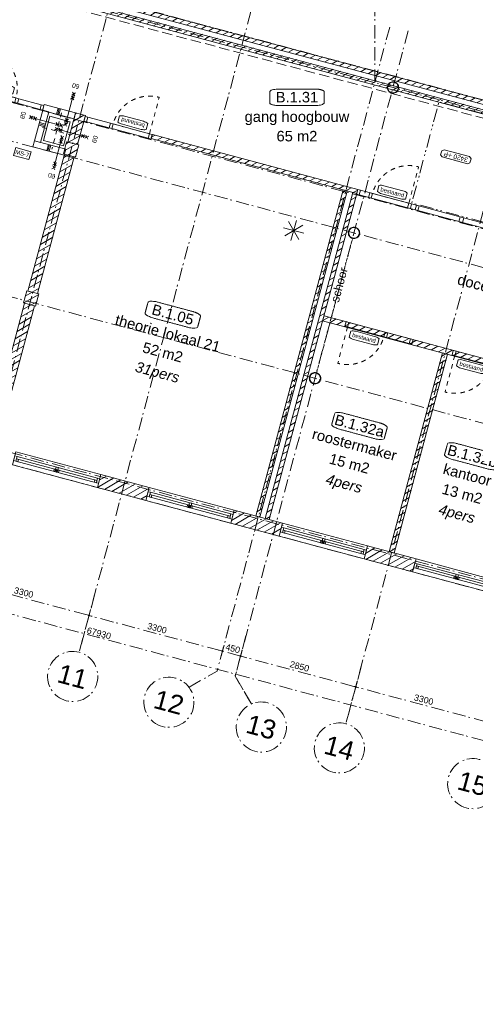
# Model space of a CAD drawing. Header units: millimetres. Extents: x -62314 to 79800, y -34032 to 28340.
# Tile 34 of 256: x 26917 to 37808, y -31533 to -7982. Entities that reach past the tile are written whole.
import ezdxf
from ezdxf.enums import TextEntityAlignment as Align

# ---------------------------------------------------------------- set-up
doc = ezdxf.new("R2010")
doc.units = ezdxf.units.MM
doc.header["$LTSCALE"] = 508
doc.header["$PDMODE"] = 1
doc.header["$PDSIZE"] = -2
for name, pattern in [('Dash Style-1', [0.41664, 0.20828, -0.20836]), ('Dash Style-2', [0.694425, 0.48607, -0.208355]), ('Dash Style-5', [0.20828, 0.069425, -0.138855]), ('Dash Style-6', [1.04164, 0.625, -0.20828, 0.06943, -0.13893]), ('Dash Style-8', [1.25, 0.625, -0.20828, 0.06943, -0.13893, 0.06943, -0.13893])]:
    doc.linetypes.add(name, pattern=pattern)
doc.layers.get('0').update_dxf_attribs({"lineweight": 0})
doc.layers.get('DEFPOINTS').update_dxf_attribs({"lineweight": 0})
for name, color, linetype, lineweight in [('(00) tekening-lijn draairichting', 7, 'Dash Style-1', 0), ('(00) tekening-merk kozijn', 40, 'Continuous', 0), ('(00) tekening-stippel dun', 8, 'Dash Style-1', 0), ('(00) tekening-stramien-algemeen', 7, 'Dash Style-6', 0), ('(00) tekst-algemeen', 8, 'Continuous', 0), ('(00) tekst-ruimtenummer-algemeen', 8, 'Continuous', 0), ('(00) tekst-ruimtenummer-gradering', 8, 'Continuous', 0), ('(00) tekst-symbool', 8, 'Continuous', 0), ('(02) sloop-demarcatielijn', 5, 'Dash Style-1', 0), ('(04) bouwaanvraag-brandweer-bestaand-WBDBO 60min', 1, 'Dash Style-2', 0), ('(21) buitenwanden-bestaand', 7, 'Continuous', 0), ('(22) binnenwanden-X metal stud _', 92, 'Continuous', 0), ('(28) hoofddraagconstructie-bovenliggend', 1, 'Dash Style-5', 0), ('(28) hoofddraagconstructie-H staalprofielen', 33, 'Continuous', 0), ('None', 7, 'Continuous', 0)]:
    doc.layers.add(name, color=color, linetype=linetype, lineweight=lineweight)
doc.styles.add('Arial', font='Arial')
doc.styles.add('Arial Italic (italic)', font='Arial Italic')
doc.styles.add('Helvetica', font='Helvetica')
doc.dimstyles.new('KE __', dxfattribs={"dimtxt": 151.308594, "dimasz": 50.074463, "dimexe": 125, "dimexo": 500, "dimgap": 25, "dimtad": 1, "dimdec": 1, "dimtxsty": 'Helvetica', "dimblk": 'DOT', "dimblk1": 'DOT', "dimblk2": 'DOT', "dimcen": 0, "dimdle": 100, "dimazin": 0, "dimtfac": 0.8, "dimtdec": 1, "dimtix": 1, "dimtmove": 0, "dimatfit": 0, "dimldrblk": 'DOT', "dimfxl": 150, "dimfxlon": 1, "dimfrac": 2, "dimtolj": 1, "dimarcsym": 0})
pattern_1 = [(90, (0, 0), (500, 0), []), (90, (30, 0), (500, 0), []), (90, (60, 0), (500, 0), [])]
pattern_2 = [(45, (0, 0), (-89.80256, 89.80256), [])]

# ---------------------------------------------------------------- blocks, each defined once
blk = doc.blocks.new('(00)-1-ruimtenummer-200')
at = {"layer": '(00) tekst-ruimtenummer-algemeen', "color": 17, "lineweight": 0, "transparency": 33554687}
blk.add_open_spline([(433, 618), (491, 618), (592, 600), (650, 570), (650, 420), (650, 271), (592, 241), (491, 223), (0, 223), (-491, 223), (-592, 241), (-650, 271), (-650, 420), (-650, 570), (-592, 600), (-491, 618), (-15, 618), (433, 618)], degree=2, knots=[0, 0, 0, 0.013296, 0.026591, 0.039887, 0.251662, 0.264958, 0.278253, 0.291549, 0.503324, 0.51662, 0.529915, 0.543211, 0.754986, 0.768281, 0.781577, 0.794873, 1, 1, 1], dxfattribs=at)
at = {"layer": 'None', "color": 7, "linetype": 'Continuous', "lineweight": 0}
blk.add_point((0, 0), dxfattribs=at)
at = {"layer": '(00) tekst-ruimtenummer-algemeen', "color": 17, "transparency": 33554687, "style": 'Arial'}
for tag, p in [('nummer', (0, 223)), ('naam', (0, -243)), ('oppervlak', (0, -710))]:
    blk.add_attdef(tag, text='', height=252, dxfattribs=at).set_placement(p, align=Align.BOTTOM_CENTER)
at = {"layer": '(00) tekst-ruimtenummer-gradering', "color": 17, "transparency": 33554687, "style": 'Arial Italic (italic)'}
blk.add_attdef('personen', text='', height=252, dxfattribs=at).set_placement((0, -875), align=Align.TOP_CENTER)
at = {"layer": 'None', "color": 0, "flags": 1}
blk.add_attdef('klasse', (-1353, -1668), '', height=252, dxfattribs=at)
blk = doc.blocks.new('Group-54-1')
at = {"layer": '(00) tekening-stippel dun', "color": 2, "lineweight": 0, "transparency": 33554687}
for p, q in [((29880, 8431), (29880, 7531)), ((29530, 7981), (30230, 7981))]:
    blk.add_line(p, q, dxfattribs=at)
at = {"layer": 'None', "color": 17, "lineweight": 0, "transparency": 33554687, "flags": 128}
blk.add_lwpolyline([(29630, 8281), (30130, 8281), (30130, 7681), (29630, 7681)], close=True, dxfattribs=at)
blk = doc.blocks.new('Group-56-1')
at = {"layer": '(04) bouwaanvraag-brandweer-bestaand-WBDBO 60min', "color": 1, "linetype": 'Continuous', "lineweight": 0, "transparency": 33554687}
for p, q in [((37.5, 412.5), (-37.5, 337.5)), ((37.5, 337.5), (-37.5, 412.5))]:
    blk.add_line(p, q, dxfattribs=at)
blk = doc.blocks.new('Group-57-1')
at = {"layer": '(04) bouwaanvraag-brandweer-bestaand-WBDBO 60min', "color": 1, "linetype": 'Continuous', "lineweight": 0, "transparency": 33554687}
for p, q in [((37.5, -412.5), (-37.5, -337.5)), ((37.5, -337.5), (-37.5, -412.5))]:
    blk.add_line(p, q, dxfattribs=at)
blk = doc.blocks.new('Group-58-1')
at = {"layer": '(04) bouwaanvraag-brandweer-bestaand-WBDBO 60min', "color": 1, "linetype": 'Continuous', "lineweight": 0, "transparency": 33554687}
for p, q in [((38, 315), (-38, 240)), ((38, 240), (-38, 315))]:
    blk.add_line(p, q, dxfattribs=at)
blk = doc.blocks.new('Group-59-1')
at = {"layer": '(04) bouwaanvraag-brandweer-bestaand-WBDBO 60min', "color": 1, "linetype": 'Continuous', "lineweight": 0, "transparency": 33554687}
for p, q in [((38, -315), (-38, -240)), ((38, -240), (-38, -315))]:
    blk.add_line(p, q, dxfattribs=at)
blk = doc.blocks.new('brand-60 wbdbo')
at = {"layer": '(04) bouwaanvraag-brandweer-bestaand-WBDBO 60min', "color": 1, "linetype": 'Continuous', "lineweight": 0, "transparency": 33554687}
blk.add_line((0, 375), (0, -375), dxfattribs=at)
at = {"layer": '(04) bouwaanvraag-brandweer-bestaand-WBDBO 60min', "color": 7, "linetype": 'Continuous', "lineweight": 0, "transparency": 33554687}
blk.add_point((0, 0), dxfattribs=at)
at = {"layer": '(04) bouwaanvraag-brandweer-bestaand-WBDBO 60min', "color": 1, "transparency": 33554687}
for name in ['Group-56-1', 'Group-58-1', 'Group-59-1', 'Group-57-1']:
    blk.add_blockref(name, (0, 0), dxfattribs=at)
at = {"layer": '(04) bouwaanvraag-brandweer-bestaand-WBDBO 60min', "color": 1, "transparency": 33554687, "insert": (0, -631), "char_height": 113.3, "attachment_point": 8, "line_spacing_factor": 0.962448, "style": 'Arial'}
blk.add_mtext('60', dxfattribs=at)
blk = doc.blocks.new('Group-62-1')
at = {"layer": '(22) binnenwanden-X metal stud _', "linetype": 'Continuous', "lineweight": 0, "transparency": 33554687}
h = blk.add_hatch(dxfattribs=at)
h.set_pattern_fill('(__) metal stud-_ 1_100-1', color=8, style=0, pattern_type=2)
h.set_pattern_definition(pattern_1)
h.paths.add_polyline_path([(29428, 8370), (30205, 8370), (30205, 8520), (29428, 8520)])
h = blk.add_hatch(dxfattribs=at)
h.set_pattern_fill('(__) metal stud-_ 1_100', color=253, style=0, pattern_type=2)
h.set_pattern_definition([(0, (0, 0), (3e-14, -500), []), (0, (2e-15, -30), (3e-14, -500), []), (0, (4e-15, -60), (3e-14, -500), [])])
h.paths.add_polyline_path([(29578, 7620), (29428, 7620), (29428, 8381), (29578, 8381)])
h = blk.add_hatch(dxfattribs=at)
h.set_pattern_fill('(__) metal stud-_ 1_100-1', color=8, style=0, pattern_type=2)
h.set_pattern_definition(pattern_1)
h.paths.add_polyline_path([(29428, 7470), (30205, 7470), (30205, 7620), (29428, 7620)])
at = {"layer": '(22) binnenwanden-X metal stud _', "color": 7, "lineweight": 0, "transparency": 33554687, "flags": 128}
for points in [[(29428, 8370), (30205, 8370), (30205, 8520), (29428, 8520)], [(29578, 7620), (29428, 7620), (29428, 8381), (29578, 8381)], [(29428, 7470), (30205, 7470), (30205, 7620), (29428, 7620)]]:
    blk.add_lwpolyline(points, close=True, dxfattribs=at)
at = {"layer": 'None', "color": 17, "transparency": 33554687}
for p, rotation in [((30041, 8567), 180), ((30237, 8029), 90)]:
    blk.add_blockref('brand-60 wbdbo', p, dxfattribs=dict(at, rotation=rotation))
blk.add_blockref('Group-54-1', (0, 0), dxfattribs=at)
at = {"layer": 'None', "color": 17, "transparency": 33554687, "xscale": -1, "rotation": 270}
blk.add_blockref('brand-60 wbdbo', (29577, 8139), dxfattribs=at)
at = {"layer": 'None', "color": 17, "transparency": 33554687, "xscale": -1}
blk.add_blockref('brand-60 wbdbo', (30041, 7491), dxfattribs=at)
blk = doc.blocks.new('00-merk kozijn')
at = {"layer": '(00) tekening-merk kozijn', "color": 2, "lineweight": 0, "transparency": 33554687, "flags": 128}
blk.add_lwpolyline([(233, 50, 0.105357), (349, 75), (350, 75), (350, 225), (349, 225, 0.105357), (233, 250), (-233, 250, 0.105357), (-349, 225), (-350, 225), (-350, 75), (-349, 75, 0.105357), (-233, 50)], format="xyb", close=True, dxfattribs=at)
at = {"layer": 'None', "color": 7, "linetype": 'Continuous', "lineweight": 0, "transparency": 33554687}
blk.add_point((0, 0), dxfattribs=at)
at = {"layer": '(00) tekening-merk kozijn', "color": 2, "transparency": 33554687, "style": 'Arial'}
blk.add_attdef('MERK', text='', height=101, dxfattribs=at).set_placement((0, 150), align=Align.MIDDLE_CENTER)
blk = doc.blocks.new('bi-BESTAAND-02')
at = {"layer": '(00) tekening-lijn draairichting', "color": 17, "lineweight": 0, "transparency": 33554687, "flags": 128}
blk.add_lwpolyline([(67, -114), (67, -1014, 0.414214), (967, -114)], format="xyb", close=True, dxfattribs=at)
at = {"layer": 'None', "color": 17, "lineweight": 0, "transparency": 33554687, "flags": 128}
for points in [[(0, 0), (67, 0), (67, -114), (0, -114)], [(67, 0), (967, 0), (967, -114), (67, -114)], [(967, 0), (1034, 0), (1034, -114), (967, -114)], [(1034, 0), (1593, 0), (1593, -114), (1034, -114)], [(1593, 0), (1660, 0), (1660, -114), (1593, -114)]]:
    blk.add_lwpolyline(points, close=True, dxfattribs=at)
at = {"layer": '(00) tekening-merk kozijn', "color": 1, "transparency": 33554687}
ref = blk.add_blockref('00-merk kozijn', (517, -114), dxfattribs=dict(at, rotation=180))
ref.add_attrib('MERK', 'bestaand', dxfattribs={"color": 2, "transparency": 33554687, "height": 100.7, "style": 'Arial'}).set_placement((517, -264), align=Align.MIDDLE_CENTER)
blk = doc.blocks.new('Group-70-1')
at = {"layer": '(00) tekening-lijn draairichting', "color": 17, "lineweight": 0, "transparency": 33554687, "flags": 128}
blk.add_lwpolyline([(38458, 8495), (38458, 9395, 0.414214), (37558, 8495)], format="xyb", close=True, dxfattribs=at)
at = {"layer": 'None', "color": 17, "lineweight": 0, "transparency": 33554687, "flags": 128}
for points in [[(37195, 8495), (37262, 8495), (37262, 8381), (37195, 8381)], [(37262, 8495), (45252, 8495), (45252, 8381), (37262, 8381)], [(37491, 8495), (37558, 8495), (37558, 8381), (37491, 8381)], [(37558, 8495), (38458, 8495), (38458, 8381), (37558, 8381)], [(38458, 8495), (38525, 8495), (38525, 8381), (38458, 8381)], [(38647, 8495), (38713, 8495), (38713, 8381), (38647, 8381)], [(39728, 8495), (39818, 8495), (39818, 8381), (39728, 8381)], [(40831, 8495), (40921, 8495), (40921, 8381), (40831, 8381)], [(41935, 8495), (42025, 8495), (42025, 8381), (41935, 8381)], [(43038, 8495), (43128, 8495), (43128, 8381), (43038, 8381)], [(44142, 8495), (44232, 8495), (44232, 8381), (44142, 8381)], [(45252, 8495), (45319, 8495), (45319, 8381), (45252, 8381)]]:
    blk.add_lwpolyline(points, close=True, dxfattribs=at)
at = {"layer": '(00) tekening-merk kozijn', "color": 1, "transparency": 33554687}
blk.add_blockref('00-merk kozijn', (38008, 8495), dxfattribs=at).add_auto_attribs({'MERK': 'bestaand'})
blk = doc.blocks.new('Group-72-1')
at = {"layer": 'None', "color": 17, "transparency": 33554687, "xscale": -1, "rotation": 180}
blk.add_blockref('bi-BESTAAND-02', (27768, 8381), dxfattribs=at)
at = {"layer": 'None', "color": 17, "transparency": 33554687}
for p, rotation in [((32105, 8381), 179.9998833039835), ((37740, 5370), 359.9998833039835), ((40395, 5370), 359.9998833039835)]:
    blk.add_blockref('bi-BESTAAND-02', p, dxfattribs=dict(at, rotation=rotation))
blk.add_blockref('Group-70-1', (0, 0), dxfattribs=at)
blk = doc.blocks.new('kolom rond')
at = {"layer": '(28) hoofddraagconstructie-H staalprofielen', "color": 1, "lineweight": 0, "transparency": 33554687, "flags": 128}
for points in [[(-137, 0, -0.414214), (0, 136, -0.414214), (136, 0, -0.414214), (0, -137, -0.414214)], [(-129, 0, -0.414214), (0, 128, -0.414214), (128, 0, -0.414214), (0, -129, -0.414214)]]:
    blk.add_lwpolyline(points, format="xyb", close=True, dxfattribs=at)
blk.add_lwpolyline([(128, 0), (128, -13), (126, -25), (123, -37), (119, -49), (113, -61), (107, -71), (99, -82), (91, -91), (82, -99), (71, -107), (61, -113), (49, -119), (37, -123), (25, -126), (13, -128), (0, -129), (-13, -128), (-25, -126), (-37, -123), (-49, -119), (-61, -113), (-71, -107), (-82, -99), (-91, -91), (-99, -82), (-107, -71), (-113, -61), (-119, -49), (-123, -37), (-126, -25), (-128, -13), (-129, 0), (-128, 13), (-126, 25), (-123, 37), (-119, 49), (-113, 61), (-107, 71), (-99, 82), (-91, 91), (-82, 99), (-71, 107), (-61, 113), (-49, 119), (-37, 123), (-25, 126), (-13, 128), (0, 128), (13, 128), (25, 126), (37, 123), (49, 119), (61, 113), (71, 107), (82, 99), (91, 91), (99, 82), (107, 71), (113, 61), (119, 49), (123, 37), (126, 25), (128, 13)], close=True, dxfattribs=at)
blk = doc.blocks.new('merk a1 plt')
at = {"layer": 'None', "color": 17, "lineweight": 0, "transparency": 33554687, "flags": 128}
for points in [[(0, 320), (2100, 320), (2100, 0), (0, 0)], [(53, 217), (53, 103), (0, 103), (0, 217)], [(53, 217), (2047, 217), (2047, 103), (53, 103)], [(53, 217), (2047, 217), (2047, 160), (53, 160)], [(106, 160), (106, 103), (53, 103), (53, 160)], [(1044, 160), (1044, 103), (991, 103), (991, 160)], [(1076, 217), (1076, 103), (1023, 103), (1023, 217)], [(1109, 160), (1109, 103), (1056, 103), (1056, 160)], [(2047, 160), (2047, 103), (1994, 103), (1994, 160)], [(2100, 217), (2100, 103), (2047, 103), (2047, 217)]]:
    blk.add_lwpolyline(points, close=True, dxfattribs=at)
blk = doc.blocks.new('00 peil_pg_200')
at = {"layer": 'None', "color": 17, "lineweight": 0, "transparency": 33554687, "flags": 128}
blk.add_lwpolyline([(-313, 84), (-362, 46), (-362, -54), (-313, -91), (313, -91), (363, -54), (363, 46), (313, 84)], close=True, dxfattribs=at)
at = {"layer": 'None', "color": 17, "style": 'Arial'}
blk.add_attdef('peil', text='', height=113, dxfattribs=at).set_placement((0, 0), align=Align.MIDDLE_CENTER)
at = {"layer": 'None', "color": 0, "flags": 1}
blk.add_attdef('opmerking', (-362, -295), '', height=113, dxfattribs=at)
blk = doc.blocks.new('Group-140-1')
at = {"layer": 'None', "color": 17, "lineweight": 0, "transparency": 33554687}
for p, q in [((35792, 7327), (36145, 6973)), ((35792, 6973), (36145, 7327)), ((35968, 7400), (35968, 6900)), ((35968, 6900), (35968, 7400)), ((36218, 7150), (35718, 7150))]:
    blk.add_line(p, q, dxfattribs=at)
blk = doc.blocks.new('MS 7 - 150mm _ 60min _ 25db')
at = {"layer": '(00) tekst-symbool', "color": 17, "lineweight": 0, "transparency": 33554687, "flags": 128}
blk.add_lwpolyline([(-190, 96), (190, 96), (190, -96), (-190, -96)], close=True, dxfattribs=at)
at = {"layer": '(00) tekst-symbool', "color": 17, "transparency": 33554687, "insert": (0, 0), "char_height": 100.9, "attachment_point": 5, "line_spacing_factor": 0.834288, "style": 'Helvetica'}
blk.add_mtext('MS-7', dxfattribs=at)
blk = doc.blocks.new('Group-155-1')
at = {"layer": 'None', "color": 17, "transparency": 33554687}
blk.add_blockref('MS 7 - 150mm _ 60min _ 25db', (29225, 7250), dxfattribs=at)
blk = doc.blocks.new('blok B 01 (2D)')
at = {"layer": '(21) buitenwanden-bestaand', "linetype": 'Continuous', "lineweight": 0, "transparency": 33554687}
h = blk.add_hatch(dxfattribs=at)
h.set_pattern_fill('Brick', style=0, pattern_type=2)
h.set_pattern_definition(pattern_2)
h.paths.add_polyline_path([(28310, 11341), (28310, 11241), (47250, 11241), (47250, 11341)])
h = blk.add_hatch(dxfattribs=at)
h.set_pattern_fill('Brick', style=0, pattern_type=2)
h.set_pattern_definition(pattern_2)
h.paths.add_polyline_path([(28310, 11120), (28310, 11020), (46820, 11020), (46820, 11120)])
h = blk.add_hatch(dxfattribs=at)
h.set_pattern_fill('Brick', style=0, pattern_type=2)
h.set_pattern_definition(pattern_2)
h.paths.add_polyline_path([(30445, 7798), (30445, 8520), (30205, 8520), (30205, 7798)])
h = blk.add_hatch(dxfattribs=at)
h.set_pattern_fill('Brick', style=0, pattern_type=2)
h.set_pattern_definition(pattern_2)
h.paths.add_polyline_path([(32110, 8395), (37195, 8395), (37195, 8495), (32110, 8495)])
h = blk.add_hatch(dxfattribs=at)
h.set_pattern_fill('Brick', style=0, pattern_type=2)
h.set_pattern_definition(pattern_2)
h.paths.add_polyline_path([(36858, 320), (36958, 320), (36958, 8395), (36858, 8395)])
h = blk.add_hatch(dxfattribs=at)
h.set_pattern_fill('Brick', style=0, pattern_type=2)
h.set_pattern_definition(pattern_2)
h.paths.add_polyline_path([(37095, 320), (37195, 320), (37195, 8395), (37095, 8395)])
h = blk.add_hatch(dxfattribs=at)
h.set_pattern_fill('Brick', style=0, pattern_type=2)
h.set_pattern_definition(pattern_2)
h.paths.add_polyline_path([(30175, 7798), (30475, 7798), (30475, 7498), (30175, 7498)])
h = blk.add_hatch(dxfattribs=at)
h.set_pattern_fill('Brick', style=0, pattern_type=2)
h.set_pattern_definition(pattern_2)
h.paths.add_polyline_path([(30205, 7498), (30205, 4109), (30445, 4109), (30445, 7498)])
h = blk.add_hatch(dxfattribs=at)
h.set_pattern_fill('Brick', style=0, pattern_type=2)
h.set_pattern_definition(pattern_2)
h.paths.add_polyline_path([(37195, 5245), (45320, 5245), (45320, 5370), (37195, 5370)])
h = blk.add_hatch(dxfattribs=at)
h.set_pattern_fill('Brick', style=0, pattern_type=2)
h.set_pattern_definition(pattern_2)
h.paths.add_polyline_path([(40288, 320), (40288, 5245), (40163, 5245), (40163, 320)])
h = blk.add_hatch(dxfattribs=at)
h.set_pattern_fill('Brick', style=0, pattern_type=2)
h.set_pattern_definition(pattern_2)
h.paths.add_polyline_path([(30175, 4109), (30475, 4109), (30475, 3809), (30175, 3809)])
h = blk.add_hatch(dxfattribs=at)
h.set_pattern_fill('Brick', style=0, pattern_type=2)
h.set_pattern_definition(pattern_2)
h.paths.add_polyline_path([(30445, 320), (30445, 3809), (30205, 3809), (30205, 320)])
h = blk.add_hatch(dxfattribs=at)
h.set_pattern_fill('Brick', style=0, pattern_type=2)
h.set_pattern_definition(pattern_2)
h.paths.add_polyline_path([(33025, 320), (34225, 320), (34225, 0), (33025, 0)])
h = blk.add_hatch(dxfattribs=at)
h.set_pattern_fill('Brick', style=0, pattern_type=2)
h.set_pattern_definition(pattern_2)
h.paths.add_polyline_path([(36325, 320), (37525, 320), (37525, 0), (36325, 0)])
h = blk.add_hatch(dxfattribs=at)
h.set_pattern_fill('Brick', style=0, pattern_type=2)
h.set_pattern_definition(pattern_2)
h.paths.add_polyline_path([(39625, 320), (40825, 320), (40825, 0), (39625, 0)])
at = {"layer": '(02) sloop-demarcatielijn', "color": 6, "linetype": 'Dash Style-8', "lineweight": 0, "transparency": 33554687, "flags": 128}
blk.add_lwpolyline([(47250, -1280), (47250, 320), (47030, 320), (47030, 980), (46820, 980), (46820, 2970), (47030, 2970), (47030, 8521), (38525, 8520), (38525, 11021), (46925, 11021), (46925, 11121), (47250, 11121), (47250, 11341), (47418, 11341), (47426, 12962)], dxfattribs=at)
at = {"layer": '(04) bouwaanvraag-brandweer-bestaand-WBDBO 60min', "color": 6, "lineweight": 0, "transparency": 33554687}
blk.add_line((23945, 10920), (47150, 10920), dxfattribs=at)
at = {"layer": '(21) buitenwanden-bestaand', "color": 1, "lineweight": 0, "transparency": 33554687, "flags": 128}
for points in [[(28310, 11341), (28310, 11241), (47250, 11241), (47250, 11341)], [(28310, 11120), (28310, 11020), (46820, 11020), (46820, 11120)], [(30445, 7798), (30445, 8520), (30205, 8520), (30205, 7798)], [(32110, 8395), (37195, 8395), (37195, 8495), (32110, 8495)], [(36858, 320), (36958, 320), (36958, 8395), (36858, 8395)], [(37095, 320), (37195, 320), (37195, 8395), (37095, 8395)], [(30175, 7798), (30475, 7798), (30475, 7498), (30175, 7498)], [(30205, 7498), (30205, 4109), (30445, 4109), (30445, 7498)], [(37195, 5245), (45320, 5245), (45320, 5370), (37195, 5370)], [(40288, 320), (40288, 5245), (40163, 5245), (40163, 320)], [(30175, 4109), (30475, 4109), (30475, 3809), (30175, 3809)], [(30445, 320), (30445, 3809), (30205, 3809), (30205, 320)], [(33025, 320), (34225, 320), (34225, 0), (33025, 0)], [(36325, 320), (37525, 320), (37525, 0), (36325, 0)], [(39625, 320), (40825, 320), (40825, 0), (39625, 0)]]:
    blk.add_lwpolyline(points, close=True, dxfattribs=at)
at = {"layer": '(28) hoofddraagconstructie-bovenliggend', "color": 2, "lineweight": 0, "transparency": 33554687, "flags": 128}
blk.add_lwpolyline([(37373, 7334), (37378, 7334), (37378, 4006), (37373, 4006)], close=True, dxfattribs=at)
at = {"layer": 'None', "color": 17, "transparency": 33554687}
for name, p in [('Group-72-1', (0, 0)), ('kolom rond', (37375, 11070)), ('Group-62-1', (0, 0)), ('Group-155-1', (0, 0)), ('kolom rond', (37375, 7470)), ('Group-140-1', (0, 0)), ('kolom rond', (37375, 3870)), ('merk a1 plt', (30925, 0)), ('merk a1 plt', (34225, 0)), ('merk a1 plt', (37525, 0)), ('merk a1 plt', (40825, 0))]:
    blk.add_blockref(name, p, dxfattribs=at)
ref = blk.add_blockref('00 peil_pg_200', (39254, 9854), dxfattribs=dict(at, xscale=-1, rotation=180))
ref.add_attrib('peil', '3420 +P', dxfattribs={"color": 17, "height": 113.3, "rotation": 180, "style": 'Arial'}).set_placement((39254, 9854), align=Align.MIDDLE_CENTER)
ref = blk.add_blockref('(00)-1-ruimtenummer-200', (41476, 7090), dxfattribs=at)
ref.add_attrib('nummer', 'B.1.32', dxfattribs={"layer": '(00) tekst-ruimtenummer-algemeen', "color": 17, "transparency": 33554687, "height": 251.7, "style": 'Arial'}).set_placement((41476, 7313), align=Align.BOTTOM_CENTER)
ref.add_attrib('naam', 'docentenwerkplek', dxfattribs={"layer": '(00) tekst-ruimtenummer-algemeen', "color": 17, "transparency": 33554687, "height": 251.72, "style": 'Arial'}).set_placement((41476, 6846), align=Align.BOTTOM_CENTER)
ref.add_attrib('oppervlak', '25 m2', dxfattribs={"layer": '(00) tekst-ruimtenummer-algemeen', "color": 17, "transparency": 33554687, "height": 251.7, "style": 'Arial'}).set_placement((41476, 6380), align=Align.BOTTOM_CENTER)
for p, values in [((33698, 4037), {'nummer': 'B.1.05', 'naam': 'theorie lokaal 21', 'oppervlak': '52 m2', 'personen': '31pers'}), ((38697, 2621), {'nummer': 'B.1.32a', 'naam': 'roostermaker', 'oppervlak': '15 m2', 'personen': '4pers'}), ((41489, 2621), {'nummer': 'B.1.32b', 'naam': 'kantoor', 'oppervlak': '13 m2', 'personen': '4pers'})]:
    blk.add_blockref('(00)-1-ruimtenummer-200', p, dxfattribs=at).add_auto_attribs(values)
at = {"layer": '(00) tekst-algemeen', "color": 17, "transparency": 33554687, "insert": (37253, 6178), "char_height": 201.7, "attachment_point": 2, "rotation": 90, "line_spacing_factor": 0.834288, "style": 'Helvetica'}
blk.add_mtext('schoor', dxfattribs=at)
blk = doc.blocks.new('Group-176-1')
at = {"layer": '(00) tekening-stramien-algemeen', "color": 2, "lineweight": 0, "transparency": 33554687}
for p, q in [((71038, 270), (-1885, 270)), ((71038, 0), (-1885, 0)), ((71014, -2705), (-1885, -2705)), ((71014, -3600), (-1885, -3600)), ((71014, -7200), (-1885, -7200)), ((71038, -10800), (-1886, -10800)), ((71038, -11070), (-1886, -11070))]:
    blk.add_line(p, q, dxfattribs=at)
blk = doc.blocks.new('_Dot')
at = {"color": 0, "linetype": 'ByBlock', "lineweight": -2}
blk.add_line((-0.5, 0), (-1, 0), dxfattribs=at)
at = {"color": 0, "linetype": 'ByBlock', "const_width": 0.5}
blk.add_lwpolyline([(-0.25, 0, 1), (0.25, 0, 1)], format="xyb", close=True, dxfattribs=at)
blk = doc.blocks.new('*D364')
at = {"layer": '(00) tekening-stramien-algemeen', "color": 0, "lineweight": -2, "transparency": 33554687}
for p, q in [((39955, -350), (39955, -625)), ((43255, -350), (43255, -625)), ((43205, -500), (40005, -500))]:
    blk.add_line(p, q, dxfattribs=at)
at = {"layer": 'DEFPOINTS', "color": 0, "transparency": 33554687}
for p in [(39955, 2779), (43255, 2779), (39955, -500)]:
    blk.add_point(p, dxfattribs=at)
at = {"layer": '(00) tekening-stramien-algemeen', "color": 0, "lineweight": -2, "xscale": 50.07446289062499, "yscale": 50.07446289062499, "zscale": 50.07446289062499, "rotation": 180}
blk.add_blockref('_Dot', (39955, -500), dxfattribs=at)
at = {"layer": '(00) tekening-stramien-algemeen', "color": 0, "lineweight": -2, "xscale": 50.07446289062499, "yscale": 50.07446289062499, "zscale": 50.07446289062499}
blk.add_blockref('_Dot', (43255, -500), dxfattribs=at)
at = {"layer": '(00) tekening-stramien-algemeen', "color": 0, "lineweight": 0, "transparency": 33554687, "insert": (41605, -374), "char_height": 151.3, "attachment_point": 5, "style": 'Helvetica'}
blk.add_mtext('\\A1;3300', dxfattribs=at)
blk = doc.blocks.new('*D365')
at = {"layer": '(00) tekening-stramien-algemeen', "color": 0, "lineweight": -2, "transparency": 33554687}
for p, q in [((37105, -350), (37105, -625)), ((39955, -350), (39955, -625)), ((39905, -500), (37155, -500))]:
    blk.add_line(p, q, dxfattribs=at)
at = {"layer": 'DEFPOINTS', "color": 0, "transparency": 33554687}
for p in [(37105, 2779), (39955, 2779), (37105, -500)]:
    blk.add_point(p, dxfattribs=at)
at = {"layer": '(00) tekening-stramien-algemeen', "color": 0, "lineweight": -2, "xscale": 50.07446289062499, "yscale": 50.07446289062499, "zscale": 50.07446289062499, "rotation": 180}
blk.add_blockref('_Dot', (37105, -500), dxfattribs=at)
at = {"layer": '(00) tekening-stramien-algemeen', "color": 0, "lineweight": -2, "xscale": 50.07446289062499, "yscale": 50.07446289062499, "zscale": 50.07446289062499}
blk.add_blockref('_Dot', (39955, -500), dxfattribs=at)
at = {"layer": '(00) tekening-stramien-algemeen', "color": 0, "lineweight": 0, "transparency": 33554687, "insert": (38530, -374), "char_height": 151.3, "attachment_point": 5, "style": 'Helvetica'}
blk.add_mtext('\\A1;2850', dxfattribs=at)
blk = doc.blocks.new('*D366')
at = {"layer": '(00) tekening-stramien-algemeen', "color": 0, "lineweight": -2, "transparency": 33554687}
for p, q in [((36655, -350), (36655, -625)), ((37105, -350), (37105, -625)), ((36605, -500), (36555, -500)), ((37105, -500), (36655, -500)), ((37155, -500), (37205, -500))]:
    blk.add_line(p, q, dxfattribs=at)
at = {"layer": 'DEFPOINTS', "color": 0, "transparency": 33554687}
for p in [(36655, 2779), (37105, 2779), (36655, -500)]:
    blk.add_point(p, dxfattribs=at)
at = {"layer": '(00) tekening-stramien-algemeen', "color": 0, "lineweight": -2, "xscale": 50.07446289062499, "yscale": 50.07446289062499, "zscale": 50.07446289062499}
blk.add_blockref('_Dot', (36655, -500), dxfattribs=at)
at = {"layer": '(00) tekening-stramien-algemeen', "color": 0, "lineweight": -2, "xscale": 50.07446289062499, "yscale": 50.07446289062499, "zscale": 50.07446289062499, "rotation": 180}
blk.add_blockref('_Dot', (37105, -500), dxfattribs=at)
at = {"layer": '(00) tekening-stramien-algemeen', "color": 0, "lineweight": 0, "transparency": 33554687, "insert": (36880, -374), "char_height": 151.3, "attachment_point": 5, "style": 'Helvetica'}
blk.add_mtext('\\A1;450', dxfattribs=at)
blk = doc.blocks.new('*D367')
at = {"layer": '(00) tekening-stramien-algemeen', "color": 0, "lineweight": -2, "transparency": 33554687}
for p, q in [((33355, -350), (33355, -625)), ((36655, -350), (36655, -625)), ((36605, -500), (33405, -500))]:
    blk.add_line(p, q, dxfattribs=at)
at = {"layer": 'DEFPOINTS', "color": 0, "transparency": 33554687}
for p in [(33355, 2779), (36655, 2779), (33355, -500)]:
    blk.add_point(p, dxfattribs=at)
at = {"layer": '(00) tekening-stramien-algemeen', "color": 0, "lineweight": -2, "xscale": 50.07446289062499, "yscale": 50.07446289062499, "zscale": 50.07446289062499, "rotation": 180}
blk.add_blockref('_Dot', (33355, -500), dxfattribs=at)
at = {"layer": '(00) tekening-stramien-algemeen', "color": 0, "lineweight": -2, "xscale": 50.07446289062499, "yscale": 50.07446289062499, "zscale": 50.07446289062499}
blk.add_blockref('_Dot', (36655, -500), dxfattribs=at)
at = {"layer": '(00) tekening-stramien-algemeen', "color": 0, "lineweight": 0, "transparency": 33554687, "insert": (35005, -374), "char_height": 151.3, "attachment_point": 5, "style": 'Helvetica'}
blk.add_mtext('\\A1;3300', dxfattribs=at)
blk = doc.blocks.new('*D368')
at = {"layer": '(00) tekening-stramien-algemeen', "color": 0, "lineweight": -2, "transparency": 33554687}
for p, q in [((30055, -350), (30055, -625)), ((33355, -350), (33355, -625)), ((33305, -500), (30105, -500))]:
    blk.add_line(p, q, dxfattribs=at)
at = {"layer": 'DEFPOINTS', "color": 0, "transparency": 33554687}
for p in [(30055, 2779), (33355, 2779), (30055, -500)]:
    blk.add_point(p, dxfattribs=at)
at = {"layer": '(00) tekening-stramien-algemeen', "color": 0, "lineweight": -2, "xscale": 50.07446289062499, "yscale": 50.07446289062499, "zscale": 50.07446289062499, "rotation": 180}
blk.add_blockref('_Dot', (30055, -500), dxfattribs=at)
at = {"layer": '(00) tekening-stramien-algemeen', "color": 0, "lineweight": -2, "xscale": 50.07446289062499, "yscale": 50.07446289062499, "zscale": 50.07446289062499}
blk.add_blockref('_Dot', (33355, -500), dxfattribs=at)
at = {"layer": '(00) tekening-stramien-algemeen', "color": 0, "lineweight": 0, "transparency": 33554687, "insert": (31705, -374), "char_height": 151.3, "attachment_point": 5, "style": 'Helvetica'}
blk.add_mtext('\\A1;3300', dxfattribs=at)
blk = doc.blocks.new('00-stramienbol')
at = {"layer": '(00) tekening-stramien-algemeen', "color": 2, "lineweight": 0, "transparency": 33554687, "flags": 128}
blk.add_lwpolyline([(0, 600), (59, 597), (117, 588), (174, 574), (230, 554), (283, 529), (333, 499), (381, 464), (424, 424), (464, 381), (499, 333), (529, 283), (554, 230), (574, 174), (588, 117), (597, 59), (600, 0), (597, -59), (588, -117), (574, -174), (554, -230), (529, -283), (499, -333), (464, -381), (424, -424), (381, -464), (333, -499), (283, -529), (230, -554), (174, -574), (117, -588), (59, -597), (0, -600), (-59, -597), (-117, -588), (-174, -574), (-230, -554), (-283, -529), (-333, -499), (-381, -464), (-424, -424), (-464, -381), (-499, -333), (-529, -283), (-554, -230), (-574, -174), (-588, -117), (-597, -59), (-600, 0), (-597, 59), (-588, 117), (-574, 174), (-554, 230), (-529, 283), (-499, 333), (-464, 381), (-424, 424), (-381, 464), (-333, 499), (-283, 529), (-230, 554), (-174, 574), (-117, 588), (-59, 597)], close=True, dxfattribs=at)
at = {"layer": '(00) tekening-stramien-algemeen', "color": 7, "linetype": 'Continuous', "lineweight": 0, "transparency": 33554687}
for p in [(0, 600), (-600, 0), (0, 0), (600, 0), (0, -600)]:
    blk.add_point(p, dxfattribs=at)
at = {"layer": '(00) tekening-stramien-algemeen', "color": 2, "transparency": 33554687, "style": 'Arial'}
blk.add_attdef('hoofdveld', text='', height=453, dxfattribs=at).set_placement((0, 0), align=Align.MIDDLE_CENTER)
at = {"layer": 'None', "color": 0, "flags": 1}
for tag, p in [('subveld_1', (-600, -1416)), ('subveld_2', (-600, -2231))]:
    blk.add_attdef(tag, p, '', height=453, dxfattribs=at)
blk = doc.blocks.new('*D380')
at = {"layer": '(00) tekening-stramien-algemeen', "color": 0, "lineweight": -2, "transparency": 33554687}
for p, q in [((-270, -14579), (-270, -14654)), ((67610, -14529), (-220, -14529)), ((67660, -14379), (67660, -14654))]:
    blk.add_line(p, q, dxfattribs=at)
at = {"layer": 'DEFPOINTS', "color": 0, "transparency": 33554687}
for p in [(67660, -11070), (-270, -14079), (-270, -14529)]:
    blk.add_point(p, dxfattribs=at)
at = {"layer": '(00) tekening-stramien-algemeen', "color": 0, "lineweight": -2, "xscale": 50.07446289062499, "yscale": 50.07446289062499, "zscale": 50.07446289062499, "rotation": 180}
blk.add_blockref('_Dot', (-270, -14529), dxfattribs=at)
at = {"layer": '(00) tekening-stramien-algemeen', "color": 0, "lineweight": -2, "xscale": 50.07446289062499, "yscale": 50.07446289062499, "zscale": 50.07446289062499}
blk.add_blockref('_Dot', (67660, -14529), dxfattribs=at)
at = {"layer": '(00) tekening-stramien-algemeen', "color": 0, "lineweight": 0, "transparency": 33554687, "insert": (33695, -14428), "char_height": 151.3, "attachment_point": 5, "style": 'Helvetica'}
blk.add_mtext('\\A1;67930', dxfattribs=at)
blk = doc.blocks.new('stramien langs gevel blok B')
at = {"layer": '(00) tekening-stramien-algemeen', "color": 2, "lineweight": 0, "transparency": 33554687}
for p, q in [((33355, 0), (33355, -1411.1)), ((39955, 0), (39955, -1411.1))]:
    blk.add_line(p, q, dxfattribs=at)
at = {"layer": '(00) tekening-stramien-algemeen', "color": 2, "lineweight": 0, "transparency": 33554687, "flags": 128}
for points in [[(36108.4, -1540.4), (36655, -993.8), (36655, 0)], [(37105, 0), (37105, -994.2), (37651.4, -1540.7)]]:
    blk.add_lwpolyline(points, dxfattribs=at)
at = {"layer": '(00) tekening-stramien-algemeen', "color": 2}
ref = blk.add_blockref('00-stramienbol', (33355, -2011.1), dxfattribs=dict(at, rotation=180))
ref.add_attrib('hoofdveld', '11', dxfattribs={"color": 2, "transparency": 33554687, "height": 453.1, "style": 'Arial'}).set_placement((33355, -2011.1), align=Align.MIDDLE_CENTER)
ref = blk.add_blockref('00-stramienbol', (35736.4, -2011.1), dxfattribs=dict(at, rotation=180))
ref.add_attrib('hoofdveld', '12', dxfattribs={"color": 2, "transparency": 33554687, "height": 453.1, "style": 'Arial'}).set_placement((35736.4, -2011.1), align=Align.MIDDLE_CENTER)
ref = blk.add_blockref('00-stramienbol', (38023.5, -2011.4), dxfattribs=dict(at, rotation=180))
ref.add_attrib('hoofdveld', '13', dxfattribs={"color": 2, "transparency": 33554687, "height": 453.1, "style": 'Arial'}).set_placement((38023.5, -2011.4), align=Align.MIDDLE_CENTER)
ref = blk.add_blockref('00-stramienbol', (39955, -2011.1), dxfattribs=dict(at, rotation=180))
ref.add_attrib('hoofdveld', '14', dxfattribs={"color": 2, "transparency": 33554687, "height": 453.1, "style": 'Arial'}).set_placement((39955, -2011.1), align=Align.MIDDLE_CENTER)
ref = blk.add_blockref('00-stramienbol', (43255, -2011.1), dxfattribs=dict(at, rotation=180))
ref.add_attrib('hoofdveld', '15', dxfattribs={"color": 2, "transparency": 33554687, "height": 453.1, "style": 'Arial'}).set_placement((43255, -2011.1), align=Align.MIDDLE_CENTER)
at = {"layer": '(00) tekening-stramien-algemeen', "color": 2, "lineweight": 0, "transparency": 33554687}
for base, p1, p2, picture, middle in [((30055, -500), (33355, 2778.8), (30055, 2778.8), '*D368', (31705, -374.3)), ((33355, -500), (36655, 2778.8), (33355, 2778.8), '*D367', (35005, -374.3)), ((36655, -500), (37105, 2778.8), (36655, 2778.8), '*D366', (36880, -374.3)), ((37105, -500), (39955, 2778.8), (37105, 2778.8), '*D365', (38530, -374.3)), ((39955, -500), (43255, 2778.8), (39955, 2778.8), '*D364', (41605, -374.3))]:
    dim = blk.add_linear_dim(base=base, p1=p1, p2=p2, dimstyle='KE __', override={"dimtxt": 151.308594, "dimgap": 50, "dimdec": 0, "dimpost": '<>', "dimtxsty": 'Helvetica', "dimtmove": 2}, dxfattribs=at)
    dim.commit()
    dim.dimension.update_dxf_attribs({"geometry": picture, "text_midpoint": middle})
blk = doc.blocks.new('Stramien blok B')
at = {"layer": '(00) tekening-stramien-algemeen', "color": 2, "lineweight": 0, "transparency": 33554687}
for p, q in [((36655, 0.2), (33139.8, 13119.1)), ((30055, 1407.7), (30055, -14990)), ((33355, 1407.7), (33355, -14990)), ((39955, 1407.7), (39955, -14990))]:
    blk.add_line(p, q, dxfattribs=at)
at = {"layer": '(00) tekening-stramien-algemeen', "color": 2, "lineweight": 0, "transparency": 33554687, "flags": 128}
for points in [[(36108.4, -15119.3), (36655, -14572.6), (36655, 1407.7)], [(37105, 1406.1), (37105, -14573.1), (37651.4, -15119.5)]]:
    blk.add_lwpolyline(points, dxfattribs=at)
at = {"layer": 'None', "color": 17, "transparency": 33554687}
for name, p in [('Group-176-1', (0, 0)), ('stramien langs gevel blok B', (0, -13578.9))]:
    blk.add_blockref(name, p, dxfattribs=at)
at = {"layer": '(00) tekening-stramien-algemeen', "color": 2, "lineweight": 0, "transparency": 33554687}
dim = blk.add_linear_dim(base=(-270, -14528.9), p1=(67660, -11070), p2=(-270, -14078.9), dimstyle='KE __', override={"dimtxt": 151.308594, "dimgap": 25, "dimdec": 0, "dimpost": '<>', "dimtxsty": 'Helvetica', "dimtmove": 2}, dxfattribs=at)
dim.commit()
dim.dimension.update_dxf_attribs({"geometry": '*D380', "text_midpoint": (33695, -14428.2)})

msp = doc.modelspace()

# ---------------------------------------------------------------- linework, layer by layer
at = {"layer": 'None', "color": 7, "linetype": 'Continuous', "lineweight": 0, "transparency": 33554687}
msp.add_point((33482.53, -12977.19), dxfattribs=at)

# ---------------------------------------------------------------- block references
at = {"layer": 'None', "color": 17, "transparency": 33554687}
for name, p, rotation in [('Stramien blok B', (0, 0), 344.9999645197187), ('blok B 01 (2D)', (-3125.94, -10622.93), 344.9999999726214)]:
    msp.add_blockref(name, p, dxfattribs=dict(at, rotation=rotation))
ref = msp.add_blockref('(00)-1-ruimtenummer-200', (33545, -10258.75), dxfattribs=at)
ref.add_attrib('nummer', 'B.1.31', dxfattribs={"layer": '(00) tekst-ruimtenummer-algemeen', "color": 17, "transparency": 33554687, "height": 251.722, "style": 'Arial'}).set_placement((33545, -10035.89), align=Align.BOTTOM_CENTER)
ref.add_attrib('naam', 'gang hoogbouw', dxfattribs={"layer": '(00) tekst-ruimtenummer-algemeen', "color": 17, "transparency": 33554687, "height": 251.7216, "style": 'Arial'}).set_placement((33545, -10502.17), align=Align.BOTTOM_CENTER)
ref.add_attrib('oppervlak', '65 m2', dxfattribs={"layer": '(00) tekst-ruimtenummer-algemeen', "color": 17, "transparency": 33554687, "height": 251.722, "style": 'Arial'}).set_placement((33545, -10968.45), align=Align.BOTTOM_CENTER)

doc.saveas('drawing.dxf')
